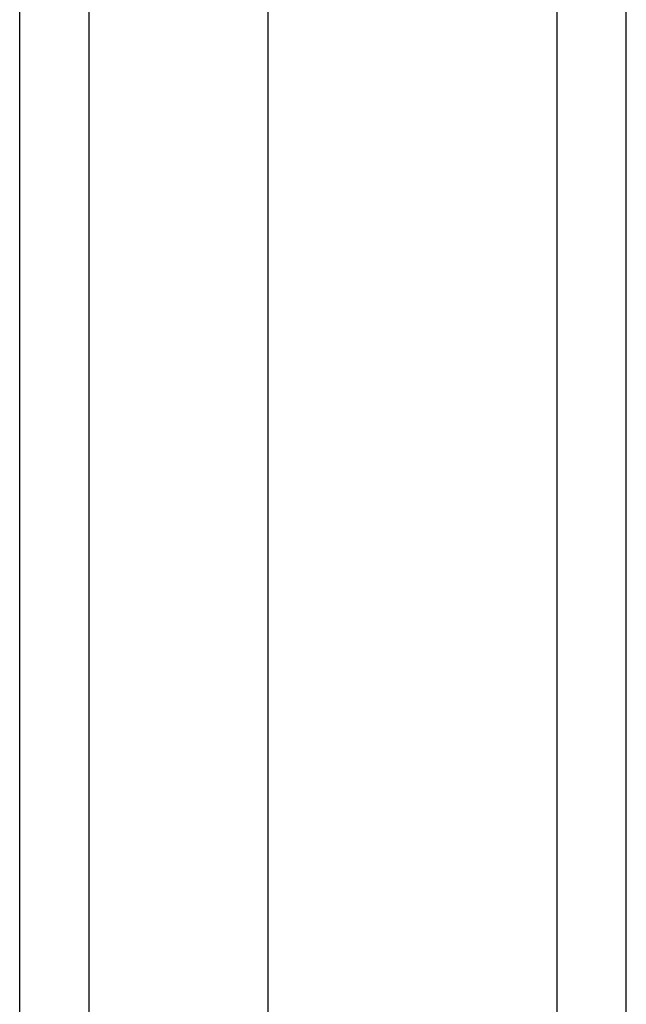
# Model space of a CAD drawing. Header units: inches. Extents: x 17 to 237, y 17 to 149.
# Tile 25 of 113: x 140.97 to 141.836, y 61.573 to 62.979. Entities that reach past the tile are written whole.
import ezdxf

# ---------------------------------------------------------------- set-up
doc = ezdxf.new("R2010")
doc.units = ezdxf.units.IN
doc.header["$MEASUREMENT"] = 0
doc.layers.add('Visible Edges(ANSI)', color=7, linetype='Continuous', lineweight=25)
doc.layers.add('Visible Tangent Edges(ANSI)', color=7, linetype='Continuous', lineweight=25)

msp = doc.modelspace()

# ---------------------------------------------------------------- linework, layer by layer
at = {"layer": 'Visible Edges(ANSI)'}
for p, q in [((141.8357, 60.2652), (141.8357, 108.0672)), ((140.9695, 61.0633), (140.9695, 107.2691)), ((141.3239, 107.2691), (141.3239, 61.0633))]:
    msp.add_line(p, q, dxfattribs=at)
at = {"layer": 'Visible Tangent Edges(ANSI)'}
for p, q in [((141.7367, 108.0672), (141.7367, 60.2652)), ((141.0685, 60.9333), (141.0685, 107.3991))]:
    msp.add_line(p, q, dxfattribs=at)

doc.saveas('drawing.dxf')
